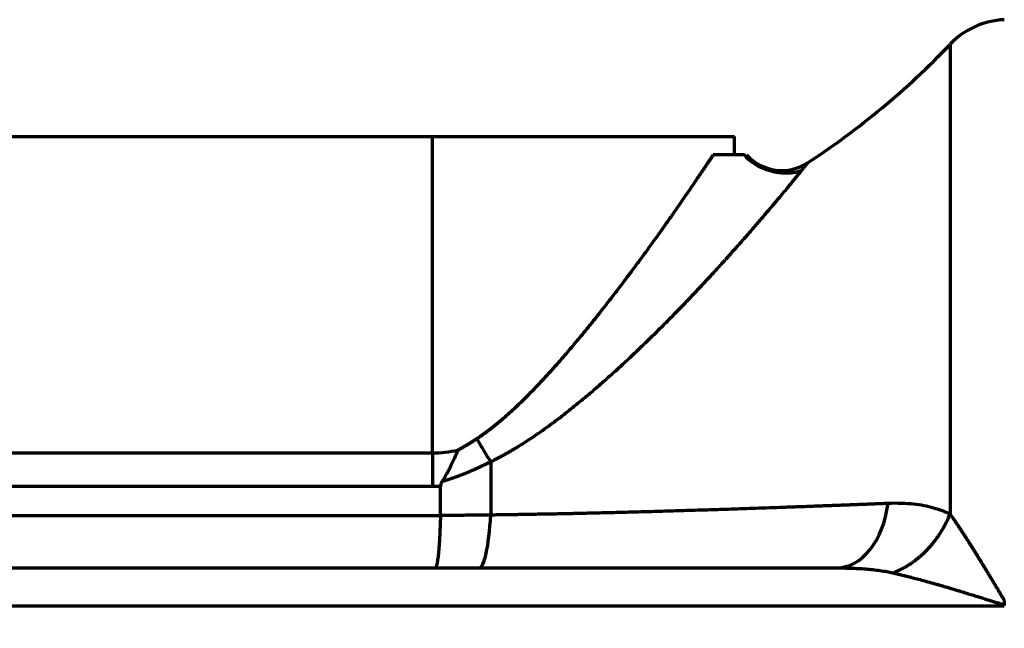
# Model space of a CAD drawing. Header units: millimetres. Extents: x -170 to 6906, y -2212 to 4257.
# Tile 194 of 256: x 5499 to 5623, y -1241 to -1165. Entities that reach past the tile are written whole.
import ezdxf

# ---------------------------------------------------------------- set-up
doc = ezdxf.new("R2010")
doc.units = ezdxf.units.MM
doc.layers.add('1', color=7, linetype='Continuous', true_color=0xffffff)
doc.styles.add('PC_TEXTSTYLE', font='ISOCP.SHX', dxfattribs={"width": 0.707, "bigfont": 'GBCBIG.SHX'})
doc.dimstyles.new('GB_DIMSTYLE', dxfattribs={"dimtxt": 50, "dimasz": 40, "dimexe": 1, "dimexo": 0, "dimgap": 1.5, "dimtad": 1, "dimdec": 1, "dimdsep": 46, "dimtxsty": 'PC_TEXTSTYLE', "dimcen": 0, "dimclrd": 256, "dimclrt": 3, "dimadec": 1, "dimazin": 2, "dimtp": 0.1, "dimtm": 0.1, "dimtfac": 0.71, "dimtdec": 1, "dimtmove": 0, "dimatfit": 3, "dimfxl": 1, "dimtfill": 1, "dimarcsym": 0})

# ---------------------------------------------------------------- blocks, each defined once
blk = doc.blocks.new('*D39')
at = {"lineweight": -2, "transparency": 16777216}
blk.add_line((6407.95, -916.53), (6754.06, -807.3), dxfattribs=at)
at = {"lineweight": 18, "transparency": 16777216}
blk.add_solid([(6752.06, -800.94), (6756.07, -813.65), (6792.21, -795.26)], dxfattribs=at)
at = {"layer": 'Defpoints', "color": 0, "lineweight": 18, "transparency": 16777216}
for p in [(6792.21, -795.26), (5378.62, -1241.39)]:
    blk.add_point(p, dxfattribs=at)
at = {"color": 3, "lineweight": 18, "transparency": 16777216, "insert": (6472.89, -868.24), "char_height": 50, "attachment_point": 5, "rotation": 17.5157, "style": 'PC_TEXTSTYLE', "bg_fill": 3, "box_fill_scale": 1.1, "bg_fill_color": 256, "bg_fill_true_color": 13158600, "bg_fill_transparency": 0}
blk.add_mtext('R1482.3', dxfattribs=at)

msp = doc.modelspace()

# ---------------------------------------------------------------- linework, layer by layer
at = {"layer": '1', "color": 0, "linetype": 'Continuous', "lineweight": 70}
for p, q in [((5615.8, -1167.89), (5615.8, -1227.01)), ((5298.64, -1179.48), (5550.64, -1179.48)), ((5550.64, -1179.48), (5588.64, -1179.48)), ((5550.64, -1219.31), (5550.64, -1179.48)), ((5588.64, -1181.78), (5588.64, -1179.48)), ((5224.64, -1219.31), (5550.64, -1219.31)), ((5550.64, -1219.31), (5550.64, -1223.55)), ((5557.96, -1220.41), (5557.96, -1227.09)), ((5550.64, -1223.55), (5224.64, -1223.55)), ((5551.63, -1227.16), (5551.63, -1223.53)), ((5400.34, -1227.18), (5551.63, -1227.18)), ((5257.64, -1233.78), (5601.53, -1233.78)), ((5264.85, -1238.58), (5622.64, -1238.58))]:
    msp.add_line(p, q, dxfattribs=at)
for centre, radius, start, end in [((5623.05, -1174.78), 10, 92.3464, 136.4239), ((5543.36, -1098.96), 100, 302.9899, 316.4239)]:
    msp.add_arc(centre, radius, start, end, dxfattribs=at)
for centre, major_axis, ratio, start_param, end_param in [((5594.62, -1177.77), (4.81, -3.59), 0.998534, 4.517832, 5.930721), ((5557.09, -1217.52), (-2.97, 5.22), 0.127715, 1.49827, 2.083971), ((5601.53, -1223.78), (0, 10), 0.657783, 3.141593, 4.526108), ((5556.5, -1223.78), (0, 10), 0.154771, 3.141593, 4.374975)]:
    msp.add_ellipse(centre, major_axis=major_axis, ratio=ratio, start_param=start_param, end_param=end_param, dxfattribs=at)
for points, knots in [([(5556.21, -1217.52), (5556.23, -1217.5), (5556.27, -1217.48), (5556.33, -1217.44), (5556.39, -1217.4), (5556.45, -1217.36), (5556.51, -1217.32), (5556.57, -1217.27), (5556.63, -1217.23), (5556.69, -1217.19), (5556.75, -1217.15), (5556.81, -1217.1), (5556.88, -1217.06), (5556.94, -1217.02), (5557, -1216.97), (5557.06, -1216.93), (5557.12, -1216.89), (5557.19, -1216.84), (5557.25, -1216.8), (5557.31, -1216.75), (5557.37, -1216.7), (5557.44, -1216.66), (5557.5, -1216.61), (5557.56, -1216.56), (5557.62, -1216.52), (5557.69, -1216.47), (5557.75, -1216.42), (5557.81, -1216.37), (5557.88, -1216.32), (5557.94, -1216.28), (5558.01, -1216.23), (5558.07, -1216.18), (5558.13, -1216.13), (5558.2, -1216.08), (5558.26, -1216.03), (5558.33, -1215.97), (5558.39, -1215.92), (5558.46, -1215.87), (5558.52, -1215.82), (5558.59, -1215.77), (5558.65, -1215.71), (5558.72, -1215.66), (5558.78, -1215.61), (5558.85, -1215.55), (5558.91, -1215.5), (5558.98, -1215.44), (5559.05, -1215.39), (5559.11, -1215.33), (5559.18, -1215.28), (5559.24, -1215.22), (5559.31, -1215.17), (5559.38, -1215.11), (5559.44, -1215.05), (5559.51, -1215), (5559.81, -1214.74), (5560.36, -1214.26), (5561.15, -1213.53), (5561.97, -1212.74), (5562.82, -1211.89), (5563.59, -1211.11), (5564.26, -1210.4), (5564.84, -1209.77), (5565.45, -1209.1), (5566.06, -1208.43), (5566.68, -1207.73), (5567.31, -1207), (5568, -1206.2), (5568.67, -1205.4), (5569.37, -1204.56), (5570.01, -1203.77), (5570.61, -1203.03), (5571.06, -1202.48), (5571.56, -1201.85), (5572.13, -1201.12), (5572.79, -1200.27), (5573.4, -1199.49), (5574.2, -1198.45), (5575.18, -1197.16), (5576.31, -1195.63), (5577.35, -1194.22), (5578.22, -1193.02), (5578.94, -1192.02), (5579.54, -1191.18), (5580.11, -1190.37), (5580.66, -1189.59), (5581.19, -1188.84), (5581.76, -1188.02), (5582.37, -1187.13), (5583.02, -1186.19), (5583.63, -1185.3), (5584.03, -1184.7), (5584.26, -1184.36), (5584.33, -1184.26), (5584.4, -1184.16), (5584.47, -1184.06), (5584.54, -1183.95), (5584.61, -1183.85), (5584.67, -1183.75), (5584.74, -1183.66), (5584.81, -1183.56), (5584.87, -1183.46), (5584.94, -1183.37), (5585, -1183.27), (5585.06, -1183.18), (5585.12, -1183.08), (5585.19, -1182.99), (5585.25, -1182.9), (5585.31, -1182.81), (5585.37, -1182.72), (5585.43, -1182.63), (5585.49, -1182.54), (5585.55, -1182.45), (5585.6, -1182.37), (5585.66, -1182.28), (5585.72, -1182.2), (5585.77, -1182.11), (5585.83, -1182.03), (5585.88, -1181.95), (5585.94, -1181.86), (5585.97, -1181.81), (5585.99, -1181.78)], [0, 0, 0, 0, 0.001352, 0.00271, 0.004073, 0.005443, 0.006819, 0.0082, 0.009588, 0.010982, 0.012381, 0.013787, 0.015198, 0.016616, 0.01804, 0.019469, 0.020905, 0.022347, 0.023795, 0.025249, 0.026709, 0.028175, 0.029647, 0.031126, 0.03261, 0.034101, 0.035598, 0.037101, 0.03861, 0.040125, 0.041646, 0.043174, 0.044707, 0.046247, 0.047793, 0.049346, 0.050904, 0.052469, 0.05404, 0.055617, 0.057201, 0.05879, 0.060386, 0.061988, 0.063597, 0.065211, 0.066832, 0.06846, 0.070093, 0.071733, 0.073379, 0.075032, 0.07669, 0.078355, 0.080027, 0.099283, 0.119756, 0.141454, 0.16438, 0.18854, 0.204286, 0.220869, 0.238289, 0.256548, 0.273764, 0.292698, 0.313349, 0.335717, 0.353986, 0.378204, 0.396485, 0.410766, 0.421048, 0.444705, 0.466595, 0.486718, 0.505074, 0.547637, 0.587673, 0.625187, 0.660182, 0.683894, 0.707003, 0.729513, 0.751426, 0.772745, 0.793473, 0.822835, 0.851301, 0.878883, 0.905596, 0.909016, 0.912425, 0.915821, 0.919205, 0.922577, 0.925937, 0.929285, 0.932621, 0.935945, 0.939258, 0.942559, 0.945848, 0.949125, 0.95239, 0.955644, 0.958887, 0.962117, 0.965337, 0.968544, 0.971741, 0.974926, 0.978099, 0.981261, 0.984412, 0.987552, 0.990681, 0.993798, 0.996905, 1, 1, 1, 1]), ([(5557.96, -1220.41), (5557.99, -1220.39), (5558.04, -1220.37), (5558.12, -1220.33), (5558.21, -1220.29), (5558.29, -1220.25), (5558.37, -1220.21), (5558.46, -1220.16), (5558.55, -1220.12), (5558.63, -1220.07), (5558.72, -1220.03), (5558.81, -1219.98), (5558.9, -1219.94), (5558.99, -1219.89), (5559.09, -1219.84), (5559.18, -1219.79), (5559.28, -1219.74), (5559.37, -1219.69), (5559.47, -1219.63), (5559.57, -1219.58), (5559.67, -1219.53), (5559.77, -1219.47), (5559.87, -1219.41), (5559.97, -1219.36), (5560.07, -1219.3), (5560.18, -1219.24), (5560.28, -1219.18), (5560.39, -1219.12), (5560.5, -1219.06), (5560.6, -1218.99), (5560.71, -1218.93), (5560.82, -1218.87), (5560.93, -1218.8), (5561.05, -1218.73), (5561.16, -1218.66), (5561.27, -1218.6), (5561.55, -1218.43), (5562.03, -1218.13), (5562.75, -1217.66), (5563.58, -1217.11), (5564.51, -1216.46), (5565.38, -1215.84), (5566.14, -1215.28), (5566.77, -1214.8), (5567.4, -1214.31), (5568.02, -1213.82), (5568.64, -1213.32), (5569.26, -1212.82), (5569.88, -1212.3), (5570.5, -1211.78), (5571.11, -1211.26), (5571.72, -1210.73), (5572.33, -1210.19), (5572.94, -1209.65), (5573.55, -1209.11), (5574.15, -1208.56), (5574.76, -1208), (5575.48, -1207.33), (5576.39, -1206.47), (5577.56, -1205.34), (5578.95, -1203.99), (5580.52, -1202.42), (5582.27, -1200.63), (5583.77, -1199.05), (5584.97, -1197.77), (5585.69, -1196.99), (5586.25, -1196.38), (5586.67, -1195.92), (5587.08, -1195.47), (5587.44, -1195.08), (5587.75, -1194.73), (5588.04, -1194.41), (5588.35, -1194.06), (5588.69, -1193.68), (5589.05, -1193.28), (5589.43, -1192.84), (5589.84, -1192.38), (5590.32, -1191.84), (5590.84, -1191.24), (5591.39, -1190.6), (5591.9, -1190.01), (5592.37, -1189.46), (5592.8, -1188.95), (5593.2, -1188.48), (5593.57, -1188.05), (5593.9, -1187.66), (5594.31, -1187.17), (5594.79, -1186.59), (5595.32, -1185.96), (5595.78, -1185.4), (5596.17, -1184.91), (5596.47, -1184.55), (5596.69, -1184.29), (5596.84, -1184.1), (5596.98, -1183.93), (5597.1, -1183.77), (5597.23, -1183.61), (5597.35, -1183.46), (5597.47, -1183.32), (5597.57, -1183.19), (5597.64, -1183.1), (5597.68, -1183.06), (5597.7, -1183.04), (5597.71, -1183.02), (5597.72, -1183), (5597.74, -1182.98), (5597.75, -1182.97), (5597.77, -1182.95), (5597.78, -1182.94), (5597.79, -1182.92), (5597.8, -1182.91), (5597.81, -1182.89), (5597.82, -1182.88), (5597.83, -1182.87), (5597.84, -1182.86), (5597.85, -1182.85), (5597.86, -1182.84), (5597.86, -1182.83), (5597.87, -1182.82), (5597.88, -1182.81), (5597.88, -1182.8), (5597.89, -1182.8), (5597.89, -1182.79), (5597.9, -1182.79), (5597.9, -1182.78), (5597.9, -1182.78), (5597.91, -1182.77), (5597.91, -1182.77), (5597.91, -1182.77), (5597.91, -1182.77), (5597.91, -1182.77), (5597.91, -1182.77), (5597.91, -1182.77)], [0, 0, 0, 0, 0.001223, 0.002465, 0.003726, 0.005007, 0.006306, 0.007624, 0.008962, 0.010318, 0.011694, 0.013088, 0.014502, 0.015934, 0.017385, 0.018856, 0.020345, 0.021852, 0.023379, 0.024925, 0.026489, 0.028072, 0.029674, 0.031295, 0.032934, 0.034592, 0.036268, 0.037964, 0.039677, 0.04141, 0.043161, 0.04493, 0.046718, 0.048525, 0.05035, 0.052193, 0.054055, 0.063948, 0.075828, 0.089682, 0.1055, 0.12327, 0.134303, 0.14539, 0.156532, 0.167729, 0.178983, 0.190295, 0.201664, 0.213092, 0.224579, 0.236127, 0.247735, 0.259403, 0.271134, 0.282926, 0.29478, 0.306698, 0.325814, 0.349676, 0.378273, 0.411597, 0.449643, 0.4924, 0.512745, 0.533091, 0.543152, 0.553201, 0.563237, 0.573261, 0.579722, 0.586904, 0.594808, 0.603432, 0.612777, 0.622842, 0.633627, 0.645132, 0.661482, 0.677073, 0.691905, 0.705978, 0.719294, 0.731852, 0.743654, 0.754699, 0.764988, 0.78642, 0.806723, 0.8259, 0.843951, 0.860878, 0.869855, 0.878555, 0.886978, 0.895124, 0.902994, 0.912835, 0.922685, 0.932546, 0.942416, 0.94434, 0.946263, 0.948183, 0.950102, 0.952019, 0.953935, 0.955849, 0.957761, 0.959672, 0.961581, 0.963489, 0.965395, 0.967299, 0.969202, 0.971103, 0.973002, 0.9749, 0.976796, 0.97869, 0.980583, 0.982475, 0.984364, 0.986253, 0.988139, 0.990024, 0.991907, 0.993789, 0.995669, 0.997548, 0.999425, 1, 1, 1, 1]), ([(5589.88, -1181.78), (5589.87, -1181.78), (5589.83, -1181.78), (5589.76, -1181.78), (5589.65, -1181.78), (5589.52, -1181.78), (5589.39, -1181.78), (5589.25, -1181.78), (5589.09, -1181.78), (5588.96, -1181.78), (5588.85, -1181.78), (5588.77, -1181.78), (5588.69, -1181.78), (5588.61, -1181.79), (5588.52, -1181.79), (5588.44, -1181.79), (5588.36, -1181.79), (5588.27, -1181.79), (5588.19, -1181.79), (5588.1, -1181.79), (5588.02, -1181.79), (5587.93, -1181.79), (5587.84, -1181.79), (5587.76, -1181.79), (5587.67, -1181.79), (5587.58, -1181.79), (5587.49, -1181.79), (5587.41, -1181.79), (5587.32, -1181.79), (5587.23, -1181.79), (5587.15, -1181.79), (5587.06, -1181.79), (5586.98, -1181.79), (5586.89, -1181.79), (5586.81, -1181.79), (5586.72, -1181.79), (5586.64, -1181.79), (5586.55, -1181.79), (5586.47, -1181.79), (5586.39, -1181.79), (5586.31, -1181.79), (5586.23, -1181.78), (5586.15, -1181.78), (5586.07, -1181.78), (5586.02, -1181.78), (5585.99, -1181.78)], [0, 0, 0, 0, 0.008095, 0.050205, 0.092655, 0.135472, 0.178683, 0.222311, 0.266379, 0.310906, 0.331642, 0.35232, 0.372938, 0.393498, 0.414, 0.434445, 0.454831, 0.47516, 0.49543, 0.515642, 0.535796, 0.555891, 0.575927, 0.595904, 0.61582, 0.635675, 0.655469, 0.6752, 0.694868, 0.714472, 0.73401, 0.753482, 0.772887, 0.792224, 0.81149, 0.830686, 0.849808, 0.868857, 0.88783, 0.906727, 0.925545, 0.944283, 0.962939, 0.981512, 1, 1, 1, 1]), ([(5596.91, -1183.87), (5596.75, -1183.93), (5596.3, -1184.04), (5595.27, -1184.14), (5594.07, -1184.06), (5592.97, -1183.79), (5591.78, -1183.34), (5590.75, -1182.66), (5590.07, -1182.07), (5589.86, -1181.76), (5589.86, -1181.76)], [0, 0, 0, 0, 0.148101, 0.34039, 0.498405, 0.624689, 0.72594, 0.88581, 0.999866, 1, 1, 1, 1]), ([(5553.82, -1218.95), (5553.85, -1218.94), (5553.89, -1218.92), (5553.96, -1218.88), (5554.02, -1218.85), (5554.09, -1218.81), (5554.15, -1218.77), (5554.22, -1218.73), (5554.29, -1218.7), (5554.36, -1218.66), (5554.42, -1218.62), (5554.49, -1218.58), (5554.56, -1218.54), (5554.62, -1218.5), (5554.69, -1218.46), (5554.76, -1218.42), (5554.83, -1218.38), (5554.89, -1218.34), (5554.96, -1218.3), (5555.03, -1218.26), (5555.1, -1218.22), (5555.17, -1218.18), (5555.24, -1218.14), (5555.3, -1218.09), (5555.37, -1218.05), (5555.44, -1218.01), (5555.51, -1217.97), (5555.58, -1217.92), (5555.65, -1217.88), (5555.72, -1217.83), (5555.79, -1217.79), (5555.86, -1217.74), (5555.93, -1217.7), (5556, -1217.65), (5556.07, -1217.61), (5556.14, -1217.56), (5556.18, -1217.53), (5556.21, -1217.52)], [0, 0, 0, 0, 0.026906, 0.053908, 0.081006, 0.108201, 0.135492, 0.162881, 0.190366, 0.217949, 0.245629, 0.273406, 0.301282, 0.329255, 0.357326, 0.385496, 0.413763, 0.44213, 0.470595, 0.499158, 0.527821, 0.556583, 0.585444, 0.614404, 0.643464, 0.672624, 0.701884, 0.731243, 0.760703, 0.790263, 0.819923, 0.849684, 0.879545, 0.909507, 0.93957, 0.969735, 1, 1, 1, 1]), ([(5550.64, -1219.31), (5551.18, -1219.31), (5551.71, -1219.28), (5552.77, -1219.16), (5553.3, -1219.07), (5553.82, -1218.95)], [0, 0, 0, 0, 0.5, 0.5, 1, 1, 1, 1]), ([(5553.82, -1218.95), (5553.82, -1218.97), (5553.81, -1218.98), (5553.8, -1218.99), (5553.8, -1219), (5553.8, -1219), (5553.8, -1219), (5553.8, -1219), (5553.8, -1219), (5553.8, -1219), (5553.8, -1219.01), (5553.8, -1219.01), (5553.79, -1219.03), (5553.79, -1219.04), (5553.78, -1219.06), (5553.77, -1219.07), (5553.75, -1219.13), (5553.73, -1219.17), (5553.68, -1219.3), (5553.64, -1219.39), (5553.53, -1219.64), (5553.46, -1219.81), (5553.23, -1220.32), (5553.08, -1220.66), (5552.87, -1221.07), (5552.83, -1221.15), (5552.75, -1221.32), (5552.71, -1221.4), (5552.58, -1221.64), (5552.5, -1221.8), (5552.23, -1222.28), (5552.05, -1222.59), (5551.85, -1222.88)], [0, 0, 0, 0, 0.007812, 0.009766, 0.010742, 0.01123, 0.01123, 0.011475, 0.011475, 0.011719, 0.011719, 0.015625, 0.015625, 0.023437, 0.023437, 0.03125, 0.03125, 0.0625, 0.0625, 0.125, 0.125, 0.25, 0.25, 0.5, 0.5, 0.5625, 0.5625, 0.625, 0.625, 0.75, 0.75, 1, 1, 1, 1]), ([(5551.85, -1222.88), (5551.87, -1222.88), (5551.92, -1222.86), (5551.99, -1222.84), (5552.07, -1222.82), (5552.14, -1222.8), (5552.21, -1222.78), (5552.28, -1222.75), (5552.36, -1222.73), (5552.43, -1222.71), (5552.51, -1222.68), (5552.58, -1222.66), (5552.65, -1222.64), (5552.73, -1222.61), (5552.8, -1222.59), (5552.88, -1222.56), (5552.95, -1222.54), (5553.03, -1222.51), (5553.11, -1222.49), (5553.18, -1222.46), (5553.26, -1222.43), (5553.34, -1222.41), (5553.41, -1222.38), (5553.49, -1222.35), (5553.57, -1222.32), (5553.65, -1222.29), (5553.73, -1222.27), (5553.81, -1222.24), (5553.88, -1222.21), (5553.96, -1222.18), (5554.04, -1222.15), (5554.12, -1222.12), (5554.2, -1222.09), (5554.28, -1222.06), (5554.36, -1222.03), (5554.44, -1221.99), (5554.53, -1221.96), (5554.61, -1221.93), (5554.69, -1221.9), (5554.77, -1221.86), (5554.85, -1221.83), (5554.93, -1221.8), (5555.02, -1221.76), (5555.1, -1221.73), (5555.18, -1221.69), (5555.27, -1221.66), (5555.35, -1221.62), (5555.43, -1221.59), (5555.52, -1221.55), (5555.6, -1221.52), (5555.69, -1221.48), (5555.77, -1221.44), (5555.86, -1221.41), (5555.94, -1221.37), (5556.03, -1221.33), (5556.11, -1221.29), (5556.2, -1221.25), (5556.28, -1221.21), (5556.37, -1221.17), (5556.46, -1221.13), (5556.54, -1221.09), (5556.63, -1221.05), (5556.72, -1221.01), (5556.81, -1220.97), (5556.89, -1220.93), (5556.98, -1220.89), (5557.07, -1220.85), (5557.16, -1220.8), (5557.25, -1220.76), (5557.34, -1220.72), (5557.42, -1220.68), (5557.51, -1220.63), (5557.6, -1220.59), (5557.69, -1220.54), (5557.78, -1220.5), (5557.87, -1220.45), (5557.93, -1220.42), (5557.96, -1220.41)], [0, 0, 0, 0, 0.011264, 0.022586, 0.033965, 0.045402, 0.056895, 0.068446, 0.080053, 0.091718, 0.10344, 0.115219, 0.127054, 0.138946, 0.150895, 0.162901, 0.174962, 0.187081, 0.199255, 0.211486, 0.223773, 0.236115, 0.248514, 0.260968, 0.273477, 0.286042, 0.298662, 0.311338, 0.324069, 0.336856, 0.349698, 0.362595, 0.375548, 0.388556, 0.40162, 0.414739, 0.427914, 0.441144, 0.454429, 0.46777, 0.481166, 0.494618, 0.508125, 0.521687, 0.535304, 0.548977, 0.562705, 0.576487, 0.590325, 0.604218, 0.618166, 0.632169, 0.646227, 0.660339, 0.674507, 0.688729, 0.703006, 0.717337, 0.731723, 0.746164, 0.76066, 0.77521, 0.789815, 0.804475, 0.819189, 0.833957, 0.84878, 0.863658, 0.87859, 0.893576, 0.908617, 0.923712, 0.938862, 0.954065, 0.969323, 0.984634, 1, 1, 1, 1]), ([(5551.85, -1222.88), (5551.82, -1222.93), (5551.79, -1222.99), (5551.74, -1223.09), (5551.71, -1223.14), (5551.68, -1223.22), (5551.67, -1223.25), (5551.66, -1223.31), (5551.64, -1223.39), (5551.63, -1223.48), (5551.63, -1223.53)], [0, 0, 0, 0, 0.25, 0.25, 0.5, 0.5, 0.625, 0.625, 0.75, 1, 1, 1, 1]), ([(5557.96, -1227.09), (5558.01, -1227.09), (5558.11, -1227.09), (5558.26, -1227.09), (5558.41, -1227.09), (5558.57, -1227.09), (5558.72, -1227.08), (5558.87, -1227.08), (5559.02, -1227.08), (5559.17, -1227.08), (5559.32, -1227.08), (5559.47, -1227.07), (5559.63, -1227.07), (5559.78, -1227.07), (5559.93, -1227.07), (5560.08, -1227.06), (5560.24, -1227.06), (5560.39, -1227.06), (5560.54, -1227.06), (5560.7, -1227.06), (5560.85, -1227.05), (5561.01, -1227.05), (5561.16, -1227.05), (5561.31, -1227.05), (5561.47, -1227.04), (5561.62, -1227.04), (5561.78, -1227.04), (5561.93, -1227.04), (5562.09, -1227.03), (5562.24, -1227.03), (5562.4, -1227.03), (5562.56, -1227.03), (5562.71, -1227.02), (5562.87, -1227.02), (5563.02, -1227.02), (5563.18, -1227.01), (5563.34, -1227.01), (5563.49, -1227.01), (5563.65, -1227.01), (5563.81, -1227), (5563.97, -1227), (5564.12, -1227), (5564.28, -1227), (5564.44, -1226.99), (5564.6, -1226.99), (5564.76, -1226.99), (5564.91, -1226.98), (5565.07, -1226.98), (5565.23, -1226.98), (5565.39, -1226.97), (5565.55, -1226.97), (5565.71, -1226.97), (5565.87, -1226.97), (5566.03, -1226.96), (5566.19, -1226.96), (5566.35, -1226.96), (5566.51, -1226.95), (5566.67, -1226.95), (5566.83, -1226.95), (5566.99, -1226.94), (5567.15, -1226.94), (5567.31, -1226.94), (5567.47, -1226.93), (5567.63, -1226.93), (5567.8, -1226.93), (5567.96, -1226.92), (5568.12, -1226.92), (5568.28, -1226.92), (5568.44, -1226.91), (5568.61, -1226.91), (5568.77, -1226.91), (5568.93, -1226.9), (5569.09, -1226.9), (5569.26, -1226.89), (5569.42, -1226.89), (5569.58, -1226.89), (5569.75, -1226.88), (5569.91, -1226.88), (5570.07, -1226.88), (5570.24, -1226.87), (5570.4, -1226.87), (5570.56, -1226.86), (5570.73, -1226.86), (5570.89, -1226.86), (5571.06, -1226.85), (5571.22, -1226.85), (5572.13, -1226.83), (5573.83, -1226.79), (5576.34, -1226.72), (5578.94, -1226.65), (5581.64, -1226.57), (5583.86, -1226.5), (5585.61, -1226.45), (5586.91, -1226.41), (5588.31, -1226.36), (5589.8, -1226.31), (5591.4, -1226.26), (5593.08, -1226.2), (5594.86, -1226.13), (5596.44, -1226.08), (5597.76, -1226.03), (5598.75, -1225.99), (5599.62, -1225.96), (5600.38, -1225.93), (5601.02, -1225.91), (5601.54, -1225.89), (5601.95, -1225.87), (5602.25, -1225.86), (5602.52, -1225.85), (5602.79, -1225.84), (5603.1, -1225.83), (5603.41, -1225.82), (5603.71, -1225.8), (5604.01, -1225.79), (5604.3, -1225.78), (5604.59, -1225.77), (5604.88, -1225.76), (5605.16, -1225.75), (5605.43, -1225.74), (5605.71, -1225.73), (5605.98, -1225.72), (5606.24, -1225.71), (5606.51, -1225.69), (5606.76, -1225.68), (5607.02, -1225.67), (5607.27, -1225.66), (5607.52, -1225.66), (5607.76, -1225.65), (5607.92, -1225.64), (5608, -1225.64)], [0, 0, 0, 0, 0.002721, 0.005446, 0.008175, 0.010909, 0.013646, 0.016388, 0.019135, 0.021885, 0.02464, 0.027399, 0.030162, 0.032929, 0.035701, 0.038477, 0.041257, 0.044041, 0.04683, 0.049622, 0.052419, 0.055221, 0.058026, 0.060836, 0.06365, 0.066468, 0.069291, 0.072118, 0.074949, 0.077784, 0.080623, 0.083467, 0.086315, 0.089167, 0.092024, 0.094884, 0.097749, 0.100619, 0.103492, 0.10637, 0.109252, 0.112138, 0.115028, 0.117923, 0.120822, 0.123725, 0.126633, 0.129545, 0.132461, 0.135381, 0.138305, 0.141234, 0.144167, 0.147104, 0.150046, 0.152992, 0.155942, 0.158896, 0.161855, 0.164818, 0.167785, 0.170756, 0.173732, 0.176712, 0.179696, 0.182684, 0.185677, 0.188674, 0.191675, 0.194681, 0.19769, 0.200704, 0.203723, 0.206745, 0.209772, 0.212803, 0.215839, 0.218878, 0.221922, 0.22497, 0.228023, 0.23108, 0.234141, 0.237206, 0.240276, 0.24335, 0.246428, 0.291452, 0.338847, 0.388616, 0.440761, 0.495287, 0.51886, 0.544672, 0.572725, 0.603019, 0.635556, 0.670337, 0.707365, 0.746642, 0.770539, 0.791977, 0.810955, 0.827472, 0.841528, 0.853121, 0.862251, 0.868917, 0.87312, 0.88016, 0.887127, 0.894021, 0.900841, 0.907588, 0.914262, 0.920863, 0.92739, 0.933845, 0.940225, 0.946533, 0.952767, 0.958928, 0.965016, 0.97103, 0.976971, 0.982838, 0.988632, 0.994353, 1, 1, 1, 1]), ([(5551.63, -1227.18), (5551.63, -1227.2), (5551.63, -1227.23), (5551.63, -1227.27), (5551.63, -1227.32), (5551.63, -1227.36), (5551.63, -1227.41), (5551.62, -1227.46), (5551.62, -1227.5), (5551.62, -1227.55), (5551.62, -1227.59), (5551.62, -1227.64), (5551.62, -1227.68), (5551.62, -1227.73), (5551.61, -1227.77), (5551.61, -1227.82), (5551.61, -1227.87), (5551.61, -1227.91), (5551.61, -1227.96), (5551.61, -1228), (5551.61, -1228.05), (5551.6, -1228.09), (5551.6, -1228.14), (5551.6, -1228.18), (5551.6, -1228.23), (5551.6, -1228.27), (5551.6, -1228.32), (5551.59, -1228.36), (5551.59, -1228.4), (5551.59, -1228.45), (5551.59, -1228.49), (5551.59, -1228.54), (5551.58, -1228.68), (5551.57, -1228.91), (5551.56, -1229.24), (5551.54, -1229.56), (5551.53, -1229.86), (5551.51, -1230.16), (5551.49, -1230.45), (5551.47, -1230.73), (5551.45, -1231.09), (5551.41, -1231.52), (5551.37, -1231.97), (5551.32, -1232.39), (5551.27, -1232.76), (5551.22, -1233.07), (5551.18, -1233.28), (5551.14, -1233.43), (5551.12, -1233.5), (5551.1, -1233.56), (5551.09, -1233.6), (5551.08, -1233.64), (5551.06, -1233.67), (5551.05, -1233.7), (5551.03, -1233.72), (5551.02, -1233.74), (5551.01, -1233.75), (5551, -1233.76), (5550.99, -1233.77), (5550.99, -1233.77), (5550.98, -1233.78), (5550.97, -1233.78), (5550.97, -1233.78), (5550.96, -1233.78), (5550.96, -1233.78), (5550.95, -1233.78)], [0, 0, 0, 0, 0.003985, 0.007975, 0.011969, 0.015968, 0.019972, 0.02398, 0.027993, 0.03201, 0.036032, 0.040059, 0.044089, 0.048124, 0.052164, 0.056207, 0.060255, 0.064307, 0.068364, 0.072424, 0.076488, 0.080557, 0.084629, 0.088705, 0.092785, 0.096869, 0.100957, 0.105048, 0.109143, 0.113242, 0.117344, 0.12145, 0.125559, 0.156381, 0.187565, 0.219097, 0.250955, 0.28135, 0.312226, 0.343569, 0.375358, 0.436692, 0.50068, 0.560837, 0.625001, 0.687334, 0.750069, 0.77874, 0.812596, 0.825275, 0.843839, 0.861795, 0.875073, 0.892642, 0.908898, 0.923855, 0.93753, 0.945928, 0.954156, 0.962214, 0.970104, 0.977827, 0.985383, 0.992774, 1, 1, 1, 1]), ([(5551.63, -1227.16), (5551.75, -1227.15), (5552, -1227.15), (5552.37, -1227.15), (5552.73, -1227.14), (5553.1, -1227.14), (5553.47, -1227.14), (5553.84, -1227.13), (5554.21, -1227.13), (5554.58, -1227.13), (5554.96, -1227.12), (5555.33, -1227.12), (5555.7, -1227.12), (5556.08, -1227.11), (5556.45, -1227.11), (5556.83, -1227.11), (5557.21, -1227.1), (5557.58, -1227.1), (5557.84, -1227.1), (5557.96, -1227.09)], [0, 0, 0, 0, 0.057788, 0.115706, 0.173754, 0.23193, 0.290236, 0.348671, 0.407236, 0.46593, 0.524754, 0.583707, 0.642789, 0.702001, 0.761342, 0.820812, 0.880412, 0.940141, 1, 1, 1, 1]), ([(5615.8, -1227.01), (5615.81, -1227.03), (5615.83, -1227.05), (5615.86, -1227.09), (5615.88, -1227.12), (5615.91, -1227.16), (5615.94, -1227.2), (5615.97, -1227.24), (5615.99, -1227.28), (5616.02, -1227.32), (5616.05, -1227.36), (5616.08, -1227.4), (5616.11, -1227.44), (5616.13, -1227.48), (5616.16, -1227.52), (5616.19, -1227.56), (5616.22, -1227.6), (5616.25, -1227.64), (5616.28, -1227.68), (5616.31, -1227.73), (5616.34, -1227.77), (5616.37, -1227.81), (5616.4, -1227.86), (5616.43, -1227.9), (5616.46, -1227.95), (5616.49, -1227.99), (5616.52, -1228.04), (5616.55, -1228.08), (5616.58, -1228.13), (5616.61, -1228.17), (5616.65, -1228.22), (5616.68, -1228.27), (5616.71, -1228.32), (5616.74, -1228.36), (5616.77, -1228.41), (5616.81, -1228.46), (5616.84, -1228.51), (5616.87, -1228.56), (5616.91, -1228.61), (5616.94, -1228.66), (5616.97, -1228.71), (5617.01, -1228.76), (5617.04, -1228.81), (5617.07, -1228.86), (5617.11, -1228.91), (5617.14, -1228.97), (5617.18, -1229.02), (5617.21, -1229.07), (5617.25, -1229.13), (5617.28, -1229.18), (5617.32, -1229.23), (5617.35, -1229.29), (5617.39, -1229.34), (5617.43, -1229.4), (5617.46, -1229.45), (5617.5, -1229.51), (5617.54, -1229.57), (5617.57, -1229.62), (5617.61, -1229.68), (5617.65, -1229.74), (5617.68, -1229.8), (5617.72, -1229.85), (5617.76, -1229.91), (5617.8, -1229.97), (5617.84, -1230.03), (5617.87, -1230.09), (5617.91, -1230.15), (5617.95, -1230.21), (5617.99, -1230.27), (5618.03, -1230.33), (5618.07, -1230.4), (5618.11, -1230.46), (5618.15, -1230.52), (5618.19, -1230.58), (5618.23, -1230.65), (5618.27, -1230.71), (5618.31, -1230.77), (5618.35, -1230.84), (5618.39, -1230.9), (5618.43, -1230.97), (5618.47, -1231.03), (5618.52, -1231.1), (5618.56, -1231.17), (5618.6, -1231.23), (5618.64, -1231.3), (5618.68, -1231.37), (5618.73, -1231.43), (5618.77, -1231.5), (5618.81, -1231.57), (5618.85, -1231.63), (5618.89, -1231.7), (5618.93, -1231.77), (5618.98, -1231.84), (5619.02, -1231.91), (5619.07, -1231.98), (5619.11, -1232.05), (5619.16, -1232.12), (5619.2, -1232.2), (5619.25, -1232.27), (5619.29, -1232.35), (5619.34, -1232.43), (5619.39, -1232.51), (5619.44, -1232.59), (5619.49, -1232.67), (5619.54, -1232.75), (5619.59, -1232.83), (5619.64, -1232.91), (5619.69, -1233), (5619.74, -1233.08), (5619.8, -1233.17), (5619.85, -1233.26), (5619.91, -1233.35), (5619.96, -1233.44), (5620.02, -1233.53), (5620.07, -1233.62), (5620.13, -1233.71), (5620.18, -1233.81), (5620.24, -1233.9), (5620.3, -1234), (5620.36, -1234.09), (5620.42, -1234.19), (5620.48, -1234.29), (5620.54, -1234.39), (5620.6, -1234.49), (5620.66, -1234.6), (5620.73, -1234.7), (5620.79, -1234.8), (5620.85, -1234.91), (5620.92, -1235.01), (5620.98, -1235.12), (5621.05, -1235.23), (5621.11, -1235.34), (5621.18, -1235.45), (5621.25, -1235.56), (5621.32, -1235.68), (5621.38, -1235.79), (5621.45, -1235.9), (5621.52, -1236.02), (5621.59, -1236.14), (5621.66, -1236.26), (5621.74, -1236.37), (5621.81, -1236.49), (5621.88, -1236.62), (5621.95, -1236.74), (5622.03, -1236.86), (5622.1, -1236.99), (5622.18, -1237.11), (5622.25, -1237.24), (5622.33, -1237.37), (5622.41, -1237.49), (5622.48, -1237.62), (5622.56, -1237.75), (5622.61, -1237.84), (5622.64, -1237.88)], [0, 0, 0, 0, 0.004174, 0.008371, 0.012591, 0.016834, 0.0211, 0.02539, 0.029702, 0.034038, 0.038397, 0.042779, 0.047185, 0.051613, 0.056066, 0.060541, 0.065041, 0.069563, 0.074109, 0.078679, 0.083272, 0.087889, 0.092529, 0.097194, 0.101881, 0.106593, 0.111328, 0.116087, 0.12087, 0.125676, 0.130507, 0.135361, 0.140239, 0.145142, 0.150068, 0.155018, 0.159992, 0.16499, 0.170012, 0.175059, 0.180129, 0.185223, 0.190342, 0.195485, 0.200652, 0.205843, 0.211059, 0.216298, 0.221563, 0.226851, 0.232164, 0.237501, 0.242862, 0.248248, 0.253658, 0.259093, 0.264552, 0.270035, 0.275543, 0.281076, 0.286633, 0.292215, 0.297821, 0.303452, 0.309107, 0.314787, 0.320492, 0.326221, 0.331975, 0.337753, 0.343557, 0.349385, 0.355237, 0.361115, 0.367017, 0.372944, 0.378896, 0.384872, 0.390874, 0.3969, 0.402951, 0.409027, 0.415127, 0.421253, 0.427403, 0.433579, 0.439779, 0.445644, 0.451588, 0.457614, 0.463719, 0.469904, 0.47617, 0.482516, 0.488943, 0.49545, 0.502037, 0.508705, 0.515453, 0.522282, 0.529192, 0.536182, 0.543253, 0.550404, 0.557636, 0.564949, 0.572343, 0.579817, 0.587373, 0.595009, 0.602726, 0.610524, 0.618403, 0.626363, 0.634403, 0.642525, 0.650728, 0.659012, 0.667377, 0.675823, 0.68435, 0.692958, 0.701647, 0.710417, 0.719268, 0.728201, 0.737214, 0.746309, 0.755484, 0.764741, 0.774079, 0.783498, 0.792998, 0.80258, 0.812242, 0.821985, 0.831809, 0.841715, 0.851701, 0.861769, 0.871917, 0.882146, 0.892456, 0.902847, 0.913319, 0.923872, 0.934505, 0.94522, 0.956015, 0.96689, 0.977846, 0.988883, 1, 1, 1, 1]), ([(5601.53, -1233.78), (5601.75, -1233.78), (5602.33, -1233.79), (5603.24, -1233.81), (5604.24, -1233.85), (5605.18, -1233.91), (5606.09, -1234), (5606.98, -1234.11), (5607.8, -1234.24), (5608.33, -1234.35), (5608.56, -1234.4)], [0, 0, 0, 0, 0.086787, 0.229834, 0.364868, 0.495115, 0.623882, 0.754552, 0.887665, 1, 1, 1, 1]), ([(5608.56, -1234.4), (5608.58, -1234.41), (5608.63, -1234.42), (5608.7, -1234.43), (5608.78, -1234.45), (5608.85, -1234.47), (5608.92, -1234.48), (5609, -1234.5), (5609.07, -1234.52), (5609.14, -1234.53), (5609.21, -1234.55), (5609.29, -1234.57), (5609.36, -1234.58), (5609.43, -1234.6), (5609.51, -1234.62), (5609.58, -1234.64), (5609.65, -1234.65), (5609.72, -1234.67), (5609.8, -1234.69), (5609.87, -1234.71), (5609.94, -1234.72), (5610.02, -1234.74), (5610.09, -1234.76), (5610.16, -1234.78), (5610.24, -1234.8), (5610.31, -1234.81), (5610.38, -1234.83), (5610.46, -1234.85), (5610.53, -1234.87), (5610.6, -1234.89), (5610.67, -1234.91), (5610.75, -1234.93), (5610.82, -1234.94), (5610.89, -1234.96), (5610.97, -1234.98), (5611.04, -1235), (5611.33, -1235.08), (5611.85, -1235.21), (5612.63, -1235.42), (5613.46, -1235.66), (5614.17, -1235.86), (5614.75, -1236.02), (5615.2, -1236.16), (5615.69, -1236.3), (5616.22, -1236.46), (5616.72, -1236.61), (5617.17, -1236.74), (5617.55, -1236.86), (5617.86, -1236.95), (5618.09, -1237.02), (5618.33, -1237.1), (5618.6, -1237.18), (5618.93, -1237.28), (5619.24, -1237.38), (5619.55, -1237.47), (5619.85, -1237.57), (5620.14, -1237.66), (5620.42, -1237.75), (5620.7, -1237.83), (5620.97, -1237.92), (5621.23, -1238), (5621.48, -1238.08), (5621.73, -1238.16), (5621.97, -1238.23), (5622.2, -1238.31), (5622.42, -1238.38), (5622.57, -1238.42), (5622.64, -1238.45)], [0, 0, 0, 0, 0.00533, 0.010661, 0.01599, 0.02132, 0.026648, 0.031976, 0.037303, 0.042628, 0.047952, 0.053275, 0.058596, 0.063915, 0.069233, 0.074548, 0.079861, 0.085171, 0.09048, 0.095785, 0.101087, 0.106387, 0.111684, 0.116977, 0.122267, 0.127554, 0.132838, 0.138117, 0.143393, 0.148666, 0.153934, 0.159198, 0.164458, 0.169714, 0.174965, 0.180211, 0.185453, 0.237443, 0.293026, 0.352224, 0.415033, 0.443443, 0.475225, 0.510399, 0.54898, 0.585884, 0.617703, 0.6444, 0.665949, 0.682337, 0.693554, 0.716753, 0.739425, 0.761565, 0.783171, 0.804237, 0.824763, 0.844744, 0.86418, 0.88307, 0.901413, 0.919209, 0.936459, 0.953162, 0.96932, 0.984932, 1, 1, 1, 1])]:
    msp.add_open_spline(points, degree=3, knots=knots, dxfattribs=at)
for points, degree in [([(5551.63, -1223.53), (5551.3, -1223.55), (5550.97, -1223.55), (5550.64, -1223.55)], 3), ([(5608, -1225.64), (5608.58, -1225.61), (5609.69, -1225.61), (5611.19, -1225.71), (5612.54, -1225.91), (5613.76, -1226.2), (5614.85, -1226.56), (5615.5, -1226.86), (5615.8, -1227.01)], 3), ([(5551.63, -1227.18), (5551.63, -1227.17), (5551.63, -1227.16), (5551.63, -1227.16)], 3), ([(5602.58, -1233.65), (5602.46, -1233.79)], 1), ([(5622.64, -1237.88), (5622.64, -1238.07), (5622.64, -1238.26), (5622.64, -1238.45)], 3), ([(5622.64, -1238.58), (5622.64, -1238.53), (5622.64, -1238.49), (5622.64, -1238.45)], 3)]:
    msp.add_open_spline(points, degree=degree, dxfattribs=at)
msp.add_rational_spline([(5608.56, -1234.4), (5611.67, -1233.32), (5614.38, -1230.61), (5615.8, -1227.01)], [1.13006677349, 0.99255411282, 0.964080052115, 1.04464459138], degree=3, dxfattribs=at)

# ---------------------------------------------------------------- next in the draw order: dimensions: what is measured, and where the dimension line sits
at = {"lineweight": 18}
dim = msp.add_radius_dim(center=(5378.62, -1241.39), mpoint=(6792.21, -795.26), dimstyle='GB_DIMSTYLE', dxfattribs=at)
dim.commit()
dim.dimension.update_dxf_attribs({"geometry": '*D39', "text_midpoint": (6480.87, -893.52), "dimtype": 164})

doc.saveas('drawing.dxf')
